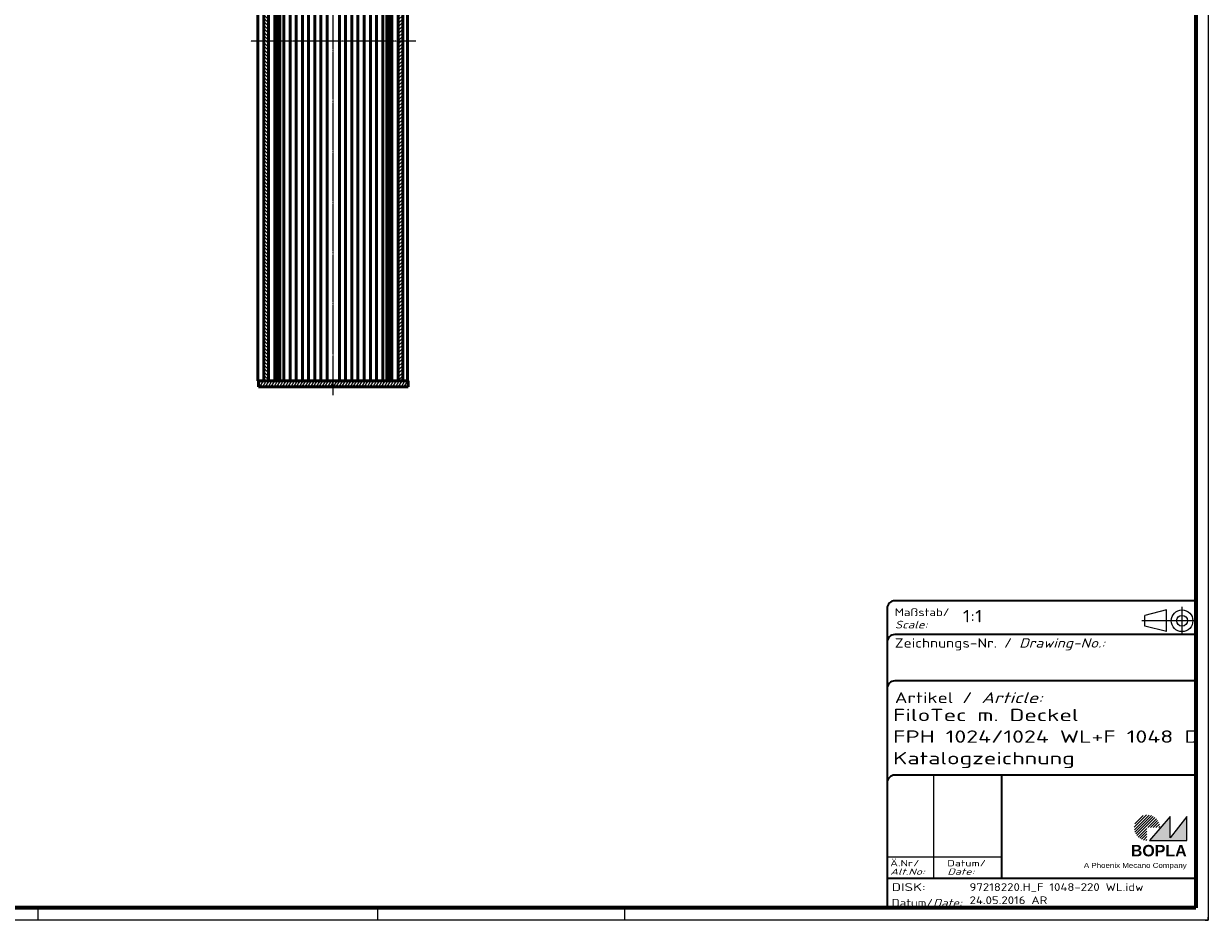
# Model space of a CAD drawing. Header units: millimetres. Extents: x 1 to 840, y 1 to 593.
# Tile 7 of 8: x 456 to 840, y 1 to 291. Entities that reach past the tile are written whole.
import ezdxf
from ezdxf.enums import TextEntityAlignment as Align

# ---------------------------------------------------------------- set-up
doc = ezdxf.new("R2010")
doc.units = ezdxf.units.MM
for name, pattern in [('ACAD_ISO04W100', [30, 24, -3, 0, -3]), ('CHAIN', [0.3543, 0.2362, -0.0295, 0.0591, -0.0295]), ('DASH_DOT', [0.37, 0.24, -0.06, 0.01, -0.06]), ('DASHED', [0.2067, 0.1654, -0.0413])]:
    doc.linetypes.add(name, pattern=pattern)
doc.layers.get('0').update_dxf_attribs({"lineweight": 25})
for name, color, linetype, lineweight in [('Mittellinie (ISO)', 1, 'DASH_DOT', 25), ('Schraffur (ISO)', 1, 'Continuous', 18), ('Sichtbar (ISO)', 7, 'Continuous', 50), ('Sichtbar schmal (ISO)', 1, 'Continuous', 25), ('Titel (ISO)', 5, 'Continuous', 50), ('Verdeckt (ISO)', 5, 'DASHED', 35)]:
    doc.layers.add(name, color=color, linetype=linetype, lineweight=lineweight)
doc.styles.add('Notiztext (DIN)', font='isocpeur.ttf', dxfattribs={"width": 1.1})
doc.styles.get("Standard").update_dxf_attribs({"font": 'isocpeur.ttf', "width": 1.1})
doc.styles.add('Textstil142', font='isocpeur.ttf', dxfattribs={"width": 1.4})
doc.styles.add('Textstil143', font='isocpeur.ttf', dxfattribs={"width": 1.4})
doc.styles.add('Textstil144', font='isocpeur.ttf', dxfattribs={"width": 1.4})
doc.styles.add('Textstil242', font='isocpeur.ttf', dxfattribs={"width": 1.2})
doc.styles.add('Textstil243', font='isocpeur.ttf', dxfattribs={"width": 1.4})
doc.styles.add('Textstil248', font='isocpeui.ttf', dxfattribs={"width": 1.2})
doc.styles.add('Textstil249', font='isocpeui.ttf', dxfattribs={"width": 1.4})
doc.styles.add('Textstil68', font='isocpeur.ttf', dxfattribs={"width": 1.2})

# ---------------------------------------------------------------- blocks, each defined once
blk = doc.blocks.new('Schriftfelder Katalogzeichnung')
at = {"layer": 'Schraffur (ISO)'}
h = blk.add_hatch(dxfattribs=at)
h.set_pattern_fill('ANSI31', color=1, scale=5.08, style=0)
h.set_pattern_definition([(45, (0, 0), (-0.4490128, 0.4490128), [])])
edge = h.paths.add_edge_path()
edge.add_line((395.78, 37.31), (391.63, 37.31))
edge.add_line((391.63, 37.31), (391.63, 33.16))
edge.add_arc((391.63, 37.31), 4.15, 0, 270, ccw=False)
blk.add_hatch(color=7, dxfattribs=at).paths.add_polyline_path([(392.48, 33.16), (404.48, 33.16), (404.48, 40.96), (399.18, 34.06), (399.18, 40.96)])
at = {"color": 5, "linetype": 'Continuous'}
for p, q in [((397.98, 107.81), (390.98, 106.06)), ((397.98, 100.81), (397.98, 107.81)), ((390.98, 102.56), (390.98, 106.06)), ((397.98, 100.81), (390.98, 102.56))]:
    blk.add_line(p, q, dxfattribs=at)
at = {"color": 1, "linetype": 'ACAD_ISO04W100'}
for p, q in [((402.98, 99.81), (402.98, 108.81)), ((407.48, 104.31), (389.98, 104.31))]:
    blk.add_line(p, q, dxfattribs=at)
at = {"color": 1, "linetype": 'Continuous', "lineweight": 25}
for p, q in [((322.48, 54.31), (322.48, 20.81)), ((307.48, 27.81), (344.48, 27.81))]:
    blk.add_line(p, q, dxfattribs=at)
at = {"color": 7, "linetype": 'Continuous'}
for p, q in [((399.18, 40.96), (392.48, 33.16)), ((404.48, 40.96), (399.18, 34.06)), ((399.18, 34.06), (399.18, 40.96)), ((404.48, 33.16), (404.48, 40.96)), ((392.48, 33.16), (404.48, 33.16))]:
    blk.add_line(p, q, dxfattribs=at)
at = {"color": 5, "linetype": 'Continuous'}
for radius in [3.5, 1.75]:
    blk.add_circle((402.98, 104.31), radius, dxfattribs=at)
at = {"layer": 'Titel (ISO)', "lineweight": 18}
for p, q in [((411.48, 7.31), (411.48, 8.31)), ((410.48, 7.31), (411.48, 7.31))]:
    blk.add_line(p, q, dxfattribs=at)
at = {"layer": 'Verdeckt (ISO)', "color": 5, "linetype": 'Continuous', "lineweight": 35}
for p, q in [((307.48, 108.31), (307.48, 11.31)), ((407.48, 110.81), (309.98, 110.81)), ((407.48, 99.81), (309.98, 99.81)), ((407.48, 84.81), (309.98, 84.81)), ((407.48, 54.31), (309.98, 54.31)), ((407.48, 20.81), (307.48, 20.81))]:
    blk.add_line(p, q, dxfattribs=at)
at = {"layer": 'Verdeckt (ISO)', "color": 5, "linetype": 'Continuous'}
blk.add_line((344.48, 54.31), (344.48, 20.81), dxfattribs=at)
at = {"layer": 'Verdeckt (ISO)', "color": 5, "linetype": 'Continuous', "lineweight": 35}
for centre in [(309.98, 108.31), (309.98, 97.31), (309.98, 82.31), (309.98, 51.81)]:
    blk.add_arc(centre, 2.5, 90, 180, dxfattribs=at)
at = {"color": 5, "style": 'Textstil142', "width": 1.4}
blk.add_text('DISK:', height=2.5, dxfattribs=at).set_placement((308.98, 16.81))
at = {"color": 7, "insert": (309.98, 77.64), "char_height": 3.5, "attachment_point": 7}
blk.add_mtext('\\fISOCPEUR|b0|i0;\\W1.30;\\H3.5000;Artikel / \\fISOCPEUR|b0|i1;\\W1.30;\\H3.5000;Article:', dxfattribs=at)
at = {"color": 5, "insert": (308.98, 11.72), "char_height": 2.5, "attachment_point": 7}
blk.add_mtext('\\fISOCPEUR|b0|i0;\\W1.20;\\H2.5000;Datum/\\fISOCPEUR|b0|i1;\\W1.20;\\H2.5000;Date:', dxfattribs=at)
at = {"color": 5, "style": 'Textstil68', "width": 1.2}
for tag, p in [('DATEINAME_001', (334.18, 16.81)), ('ERSTELLUNGSDATUM_001', (334.18, 12.56)), ('50-Namenskürzel_001', (354.18, 12.56))]:
    blk.add_attdef(tag, p, '', height=2.5, dxfattribs=at)
at = {"layer": 'Sichtbar schmal (ISO)', "color": 1}
for s, height, style, width, p in [('Maßstab/', 2.5, 'Textstil68', 1.2, (309.98, 105.81)), ('Scale:', 2.5, 'Textstil248', 1.2, (309.98, 101.81)), ('Ä.Nr/', 2, 'Textstil144', 1.4, (308.48, 24.81)), ('Datum/', 2, 'Textstil144', 1.4, (326.98, 24.81)), ('Alt.No:', 2, 'Textstil249', 1.4, (308.48, 22.06)), ('Date:', 2, 'Textstil249', 1.4, (326.98, 22.06))]:
    blk.add_text(s, height=height, dxfattribs=dict(at, style=style, width=width)).set_placement(p)
at = {"layer": 'Sichtbar schmal (ISO)', "color": 1, "insert": (309.98, 94.71), "char_height": 3, "attachment_point": 7}
blk.add_mtext('\\fISOCPEUR|b0|i0;\\W1.20;\\H3.0000;Zeichnungs-Nr. / \\fISOCPEUR|b0|i1;\\W1.20;\\H3.0000;Drawing-No.:', dxfattribs=at)
at = {"layer": 'Sichtbar schmal (ISO)', "color": 1, "style": 'Textstil144', "width": 1.4}
for tag, p in [('19-Ä-Nr._-10-', (309.48, 53.56)), ('18-Ä-Nr._-9-', (309.48, 51.06)), ('19-Datum_-10-', (324.48, 53.56)), ('18-Datum_-9-', (324.48, 51.06)), ('17-Ä-Nr._-8-', (309.48, 48.56)), ('16-Ä-Nr._-7-', (309.48, 46.06)), ('17-Datum_-8-', (324.48, 48.56)), ('16-Datum_-7-', (324.48, 46.06)), ('15-Ä-Nr._-6-', (309.48, 43.56)), ('15-Datum_-6-', (324.48, 43.56)), ('14-Ä-Nr._-5-', (309.48, 41.06)), ('13-Ä-Nr._-4-', (309.48, 38.56)), ('14-Datum_-5-', (324.48, 41.06)), ('13-Datum_-4-', (324.48, 38.56)), ('12-Ä-Nr._-3-', (309.48, 36.06)), ('12-Datum_-3-', (324.48, 36.06)), ('11-Ä-Nr._-2-', (309.48, 33.56)), ('10-Ä-Nr._-1-', (309.48, 31.06)), ('11-Datum_-2-', (324.48, 33.56)), ('10-Datum_-1-', (324.48, 31.06))]:
    blk.add_attdef(tag, text='', height=2, dxfattribs=at).set_placement(p, align=Align.TOP_LEFT)
at = {"layer": 'Titel (ISO)', "color": 7, "insert": (404.48, 27.96), "char_height": 3.7, "width": 19.8847, "attachment_point": 9, "style": 'Notiztext (DIN)'}
blk.add_mtext('\\fArial|b1|i0;\\H3.7000;BOPLA', dxfattribs=at)
at = {"layer": 'Titel (ISO)', "color": 5, "insert": (404.48, 23.81), "char_height": 1.6, "width": 34.8824, "attachment_point": 9, "style": 'Notiztext (DIN)'}
blk.add_mtext('\\fArial|b0|i0;\\W1.15;\\H1.6000;A Phoenix Mecano Company', dxfattribs=at)
at = {"layer": 'Titel (ISO)', "color": 7}
for tag, p, height, style, width in [('02-Maßstab_001', (332, 103.81), 4, 'Textstil242', 1.2), ('07-Artikel-Modell_001', (309.43, 71.81), 3.98, 'Textstil243', 1.4), ('08-Artikel-Benennung_001', (309.42, 64.81), 4, 'Textstil143', 1.4), ('09-Artikel-Benennung_(2.Zeile)_001', (309.43, 57.81), 3.98, 'Textstil243', 1.4)]:
    blk.add_attdef(tag, p, '', height=height, dxfattribs=dict(at, style=style, width=width))
at = {"layer": 'Titel (ISO)', "color": 7, "style": 'Textstil143', "width": 1.4}
blk.add_attdef('03-Zchn.Nr.', text='', height=4, dxfattribs=at).set_placement((332.48, 92.31), align=Align.TOP_LEFT)
blk = doc.blocks.new('Ränder Bopla-A1-Rahmen')
at = {"color": 1, "linetype": 'Continuous', "lineweight": 18}
for p, q in [((840, 593), (840, 1)), ((461, 5), (461, 1)), ((571, 5), (571, 1)), ((651, 5), (651, 1)), ((840, 1), (1, 1))]:
    blk.add_line(p, q, dxfattribs=at)
at = {"color": 3, "linetype": 'Continuous', "lineweight": 70}
for p, q in [((836, 589), (836, 5)), ((836, 5), (20, 5))]:
    blk.add_line(p, q, dxfattribs=at)

msp = doc.modelspace()

# ---------------------------------------------------------------- hatches: boundary and pattern name
at = {"layer": 'Schraffur (ISO)'}
h = msp.add_hatch(dxfattribs=at)
h.set_pattern_fill('ANSI31', color=256, scale=6.35, angle=90.000210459, style=0)
h.set_pattern_definition([(135.00021, (0, 0), (-0.5612639, -0.5612681), [])])
h.paths.add_polyline_path([(534.173361, 175.7102501), (535.673361, 175.7102501), (535.673361, 395.7102501), (534.173361, 395.7102501)])
h = msp.add_hatch(dxfattribs=at)
h.set_pattern_fill('ANSI31', color=256, scale=6.35, style=0)
h.set_pattern_definition([(45, (0, 0), (-0.561266, 0.561266), [])])
h.paths.add_polyline_path([(579.173361, 395.7102501), (577.673361, 395.7102501), (577.673361, 175.7102501), (579.173361, 175.7102501)])
h = msp.add_hatch(dxfattribs=at)
h.set_pattern_fill('ANSI31', color=256, scale=6.35, angle=14.999977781, style=0)
h.set_pattern_definition([(59.99998, (0, 0), (-0.6874075, 0.3968753), [])])
h.paths.add_polyline_path([(580.923361, 175.7102501), (579.173361, 175.7102501), (577.673361, 175.7102501), (535.673361, 175.7102501), (534.173361, 175.7102501), (532.423361, 175.7102501), (532.423361, 173.7102501), (580.923361, 173.7102501)])

# ---------------------------------------------------------------- linework, layer by layer
at = {"layer": 'Mittellinie (ISO)', "linetype": 'CHAIN'}
for p, q in [((556.673361, 171.0800358), (556.673361, 398.866385)), ((583.423361, 285.7102501), (529.923361, 285.7102501))]:
    msp.add_line(p, q, dxfattribs=at)
at = {"layer": 'Sichtbar (ISO)'}
for p, q in [((532.273361, 395.7102501), (532.273361, 175.7102501)), ((534.173361, 395.7102501), (534.173361, 175.7102501)), ((535.673361, 175.7102501), (535.673361, 395.7102501)), ((537.7387562, 175.7102501), (537.7387562, 395.7102501)), ((538.5670442, 395.7102501), (538.5670442, 175.7102501)), ((539.373361, 175.7102501), (539.373361, 395.7102501)), ((540.673361, 175.7102501), (540.673361, 395.7102501)), ((542.673361, 395.7102501), (542.673361, 175.7102501)), ((544.673361, 175.7102501), (544.673361, 395.7102501)), ((546.673361, 395.7102501), (546.673361, 175.7102501)), ((548.673361, 175.7102501), (548.673361, 395.7102501)), ((550.673361, 395.7102501), (550.673361, 175.7102501)), ((552.673361, 175.7102501), (552.673361, 395.7102501)), ((554.673361, 395.7102501), (554.673361, 175.7102501)), ((558.673361, 175.7102501), (558.673361, 395.7102501)), ((560.673361, 395.7102501), (560.673361, 175.7102501)), ((562.673361, 175.7102501), (562.673361, 395.7102501)), ((564.673361, 395.7102501), (564.673361, 175.7102501)), ((566.673361, 175.7102501), (566.673361, 395.7102501)), ((568.673361, 395.7102501), (568.673361, 175.7102501)), ((570.673361, 175.7102501), (570.673361, 395.7102501)), ((572.673361, 395.7102501), (572.673361, 175.7102501)), ((573.973361, 395.7102501), (573.973361, 175.7102501)), ((574.7796777, 395.7102501), (574.7796777, 175.7102501)), ((575.6079657, 395.7102501), (575.6079657, 175.7102501)), ((577.673361, 395.7102501), (577.673361, 175.7102501)), ((579.173361, 175.7102501), (579.173361, 395.7102501)), ((580.673361, 175.7102501), (580.673361, 395.7102501)), ((532.423361, 175.7102501), (532.273361, 175.7102501)), ((580.923361, 175.7102501), (532.423361, 175.7102501)), ((532.423361, 175.7102501), (532.423361, 173.7102501)), ((532.423361, 173.7102501), (580.923361, 173.7102501)), ((534.173361, 175.7102501), (535.673361, 175.7102501)), ((577.673361, 175.7102501), (579.173361, 175.7102501)), ((580.923361, 173.7102501), (580.923361, 175.7102501))]:
    msp.add_line(p, q, dxfattribs=at)

# ---------------------------------------------------------------- block references
msp.add_blockref('Ränder Bopla-A1-Rahmen', (0, 0))
msp.add_blockref('Schriftfelder Katalogzeichnung', (428.5158395, -6.3067288)).add_auto_attribs({'DATEINAME_001': '97218220.H_F 1048-220 WL.idw', 'ERSTELLUNGSDATUM_001': '24.05.2016', '07-Artikel-Modell_001': 'FiloTec m. Deckel', '50-Namenskürzel_001': 'AR', '02-Maßstab_001': '1:1', '08-Artikel-Benennung_001': 'FPH 1024/1024 WL+F 1048 D', '09-Artikel-Benennung_(2.Zeile)_001': 'Katalogzeichnung'})

doc.saveas('drawing.dxf')
